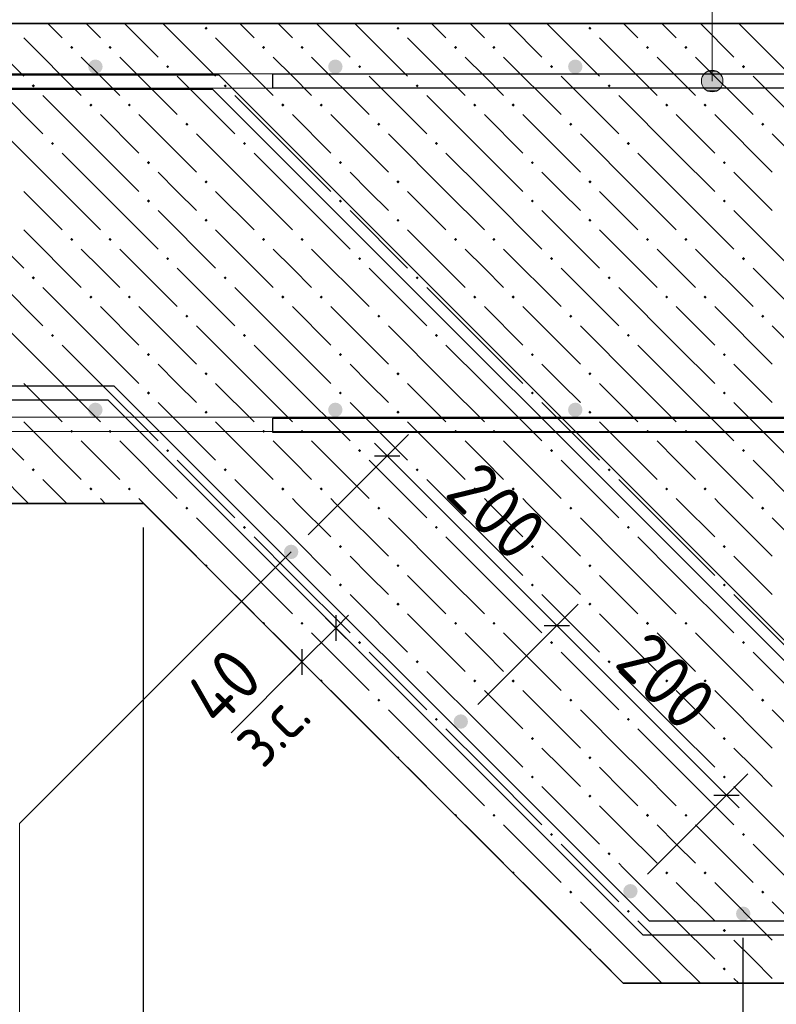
# Model space of a CAD drawing. Header units: millimetres. Extents: x 0 to 42000, y 0 to 29700.
# Tile 18 of 29: x 7949 to 11103, y 21813 to 25916. Entities that reach past the tile are written whole.
import ezdxf

# ---------------------------------------------------------------- set-up
doc = ezdxf.new("R2010")
doc.units = ezdxf.units.MM
for name, color, linetype, lineweight in [('Standard', 7, 'Continuous', 25), ('ЖБ Лента фундамента под плитной частью', 7, 'Continuous', 35), ('ЖБ Плита Фундамента верхний уровень', 7, 'Continuous', 35), ('Обрамление Г-обр.', 52, 'Continuous', 25), ('Обрамление П-обр. равн.', 52, 'Continuous', 25), ('Позиционная метка номер позиции', 7, 'Continuous', 13), ('Фоновоя арматура Х1', 52, 'Continuous', 25)]:
    doc.layers.add(name, color=color, linetype=linetype, lineweight=lineweight)
doc.layers.add('Размерная выноска', color=7, linetype='Continuous')
doc.styles.add('ISOCPEUR', font='txt')

msp = doc.modelspace()

# ---------------------------------------------------------------- hatches: boundary and pattern name
at = {"layer": 'ЖБ Лента фундамента под плитной частью', "linetype": 'Continuous', "lineweight": 18, "transparency": 33554687}
for points in [[(8639.4, 23880.1), (8645.9, 23886.6), (8652.4, 23880.1), (8645.9, 23873.6)], [(9439.4, 23880.1), (9445.9, 23886.6), (9452.4, 23880.1), (9445.9, 23873.6)], [(10239.4, 23880.1), (10245.9, 23886.6), (10252.4, 23880.1), (10245.9, 23873.6)], [(11039.4, 23880.1), (11045.9, 23886.6), (11052.4, 23880.1), (11045.9, 23873.6)], [(8879.4, 23800.1), (8885.9, 23806.6), (8892.4, 23800.1), (8885.9, 23793.6)], [(9679.4, 23800.1), (9685.9, 23806.6), (9692.4, 23800.1), (9685.9, 23793.6)], [(10479.4, 23800.1), (10485.9, 23806.6), (10492.4, 23800.1), (10485.9, 23793.6)], [(9279.4, 23720.1), (9285.9, 23726.6), (9292.4, 23720.1), (9285.9, 23713.6)], [(10079.4, 23720.1), (10085.9, 23726.6), (10092.4, 23720.1), (10085.9, 23713.6)], [(10879.4, 23720.1), (10885.9, 23726.6), (10892.4, 23720.1), (10885.9, 23713.6)], [(8722, 23642.8), (8725.9, 23646.6), (8732.4, 23640.1), (8728.5, 23636.3)], [(9519.4, 23640.1), (9525.9, 23646.6), (9532.4, 23640.1), (9525.9, 23633.6)], [(10319.4, 23640.1), (10325.9, 23646.6), (10332.4, 23640.1), (10325.9, 23633.6)], [(9279.4, 23560.1), (9285.9, 23566.6), (9292.4, 23560.1), (9285.9, 23553.6)], [(10079.4, 23560.1), (10085.9, 23566.6), (10092.4, 23560.1), (10085.9, 23553.6)], [(10879.4, 23560.1), (10885.9, 23566.6), (10892.4, 23560.1), (10885.9, 23553.6)], [(9519.4, 23480.1), (9525.9, 23486.6), (9532.4, 23480.1), (9525.9, 23473.6)], [(10319.4, 23480.1), (10325.9, 23486.6), (10332.4, 23480.1), (10325.9, 23473.6)], [(8962, 23402.8), (8965.9, 23406.6), (8972.4, 23400.1), (8968.5, 23396.3)], [(9119.4, 23400.1), (9125.9, 23406.6), (9132.4, 23400.1), (9125.9, 23393.6)], [(9759.4, 23400.1), (9765.9, 23406.6), (9772.4, 23400.1), (9765.9, 23393.6)], [(9919.4, 23400.1), (9925.9, 23406.6), (9932.4, 23400.1), (9925.9, 23393.6)], [(10559.4, 23400.1), (10565.9, 23406.6), (10572.4, 23400.1), (10565.9, 23393.6)], [(10719.4, 23400.1), (10725.9, 23406.6), (10732.4, 23400.1), (10725.9, 23393.6)], [(9359.4, 23320.1), (9365.9, 23326.6), (9372.4, 23320.1), (9365.9, 23313.6)], [(10159.4, 23320.1), (10165.9, 23326.6), (10172.4, 23320.1), (10165.9, 23313.6)], [(10959.4, 23320.1), (10965.9, 23326.6), (10972.4, 23320.1), (10965.9, 23313.6)], [(9599.4, 23240.1), (9605.9, 23246.6), (9612.4, 23240.1), (9605.9, 23233.6)], [(10399.4, 23240.1), (10405.9, 23246.6), (10412.4, 23240.1), (10405.9, 23233.6)], [(9202, 23162.8), (9205.9, 23166.6), (9212.4, 23160.1), (9208.5, 23156.3)], [(9839.4, 23160.1), (9845.9, 23166.6), (9852.4, 23160.1), (9845.9, 23153.6)], [(9999.4, 23160.1), (10005.9, 23166.6), (10012.4, 23160.1), (10005.9, 23153.6)], [(10639.4, 23160.1), (10645.9, 23166.6), (10652.4, 23160.1), (10645.9, 23153.6)], [(10799.4, 23160.1), (10805.9, 23166.6), (10812.4, 23160.1), (10805.9, 23153.6)], [(9439.4, 23080.1), (9445.9, 23086.6), (9452.4, 23080.1), (9445.9, 23073.6)], [(10239.4, 23080.1), (10245.9, 23086.6), (10252.4, 23080.1), (10245.9, 23073.6)], [(11039.4, 23080.1), (11045.9, 23086.6), (11052.4, 23080.1), (11045.9, 23073.6)], [(9679.4, 23000.1), (9685.9, 23006.6), (9692.4, 23000.1), (9685.9, 22993.6)], [(10479.4, 23000.1), (10485.9, 23006.6), (10492.4, 23000.1), (10485.9, 22993.6)], [(10079.4, 22920.1), (10085.9, 22926.6), (10092.4, 22920.1), (10085.9, 22913.6)], [(10879.4, 22920.1), (10885.9, 22926.6), (10892.4, 22920.1), (10885.9, 22913.6)], [(9522, 22842.8), (9525.9, 22846.6), (9532.4, 22840.1), (9528.5, 22836.3)], [(10319.4, 22840.1), (10325.9, 22846.6), (10332.4, 22840.1), (10325.9, 22833.6)], [(10079.4, 22760.1), (10085.9, 22766.6), (10092.4, 22760.1), (10085.9, 22753.6)], [(10879.4, 22760.1), (10885.9, 22766.6), (10892.4, 22760.1), (10885.9, 22753.6)], [(10319.4, 22680.1), (10325.9, 22686.6), (10332.4, 22680.1), (10325.9, 22673.6)], [(9762, 22602.8), (9765.9, 22606.6), (9772.4, 22600.1), (9768.5, 22596.3)], [(9919.4, 22600.1), (9925.9, 22606.6), (9932.4, 22600.1), (9925.9, 22593.6)], [(10559.4, 22600.1), (10565.9, 22606.6), (10572.4, 22600.1), (10565.9, 22593.6)], [(10719.4, 22600.1), (10725.9, 22606.6), (10732.4, 22600.1), (10725.9, 22593.6)], [(10159.4, 22520.1), (10165.9, 22526.6), (10172.4, 22520.1), (10165.9, 22513.6)], [(10959.4, 22520.1), (10965.9, 22526.6), (10972.4, 22520.1), (10965.9, 22513.6)], [(10399.4, 22440.1), (10405.9, 22446.6), (10412.4, 22440.1), (10405.9, 22433.6)], [(10002, 22362.8), (10005.9, 22366.6), (10012.4, 22360.1), (10008.5, 22356.3)], [(10639.4, 22360.1), (10645.9, 22366.6), (10652.4, 22360.1), (10645.9, 22353.6)], [(10799.4, 22360.1), (10805.9, 22366.6), (10812.4, 22360.1), (10805.9, 22353.6)], [(10239.4, 22280.1), (10245.9, 22286.6), (10252.4, 22280.1), (10245.9, 22273.6)], [(11039.4, 22280.1), (11045.9, 22286.6), (11052.4, 22280.1), (11045.9, 22273.6)], [(10479.4, 22200.1), (10485.9, 22206.6), (10492.4, 22200.1), (10485.9, 22193.6)], [(10879.4, 22120.1), (10885.9, 22126.6), (10892.4, 22120.1), (10885.9, 22113.6)], [(10322, 22042.8), (10325.9, 22046.6), (10332.4, 22040.1), (10328.5, 22036.3)], [(10879.4, 21960.1), (10885.9, 21966.6), (10892.4, 21960.1), (10885.9, 21953.6)]]:
    msp.add_hatch(color=7, dxfattribs=at).paths.add_polyline_path(points, flags=16)
at = {"layer": 'ЖБ Плита Фундамента верхний уровень', "linetype": 'Continuous', "lineweight": 18, "transparency": 33554687}
for points in [[(8719.4, 25880.1), (8725.9, 25886.6), (8732.4, 25880.1), (8725.9, 25873.6)], [(9519.4, 25880.1), (9525.9, 25886.6), (9532.4, 25880.1), (9525.9, 25873.6)], [(10319.4, 25880.1), (10325.9, 25886.6), (10332.4, 25880.1), (10325.9, 25873.6)], [(8159.4, 25800.1), (8165.9, 25806.6), (8172.4, 25800.1), (8165.9, 25793.6)], [(8319.4, 25800.1), (8325.9, 25806.6), (8332.4, 25800.1), (8325.9, 25793.6)], [(8959.4, 25800.1), (8965.9, 25806.6), (8972.4, 25800.1), (8965.9, 25793.6)], [(9119.4, 25800.1), (9125.9, 25806.6), (9132.4, 25800.1), (9125.9, 25793.6)], [(9759.4, 25800.1), (9765.9, 25806.6), (9772.4, 25800.1), (9765.9, 25793.6)], [(9919.4, 25800.1), (9925.9, 25806.6), (9932.4, 25800.1), (9925.9, 25793.6)], [(10559.4, 25800.1), (10565.9, 25806.6), (10572.4, 25800.1), (10565.9, 25793.6)], [(10719.4, 25800.1), (10725.9, 25806.6), (10732.4, 25800.1), (10725.9, 25793.6)], [(8559.4, 25720.1), (8565.9, 25726.6), (8572.4, 25720.1), (8565.9, 25713.6)], [(9359.4, 25720.1), (9365.9, 25726.6), (9372.4, 25720.1), (9365.9, 25713.6)], [(10159.4, 25720.1), (10165.9, 25726.6), (10172.4, 25720.1), (10165.9, 25713.6)], [(10959.4, 25720.1), (10965.9, 25726.6), (10972.4, 25720.1), (10965.9, 25713.6)], [(7999.4, 25640.1), (8005.9, 25646.6), (8012.4, 25640.1), (8005.9, 25633.6)], [(8799.4, 25640.1), (8805.9, 25646.6), (8812.4, 25640.1), (8805.9, 25633.6)], [(9599.4, 25640.1), (9605.9, 25646.6), (9612.4, 25640.1), (9605.9, 25633.6)], [(10399.4, 25640.1), (10405.9, 25646.6), (10412.4, 25640.1), (10405.9, 25633.6)], [(8239.4, 25560.1), (8245.9, 25566.6), (8252.4, 25560.1), (8245.9, 25553.6)], [(8399.4, 25560.1), (8405.9, 25566.6), (8412.4, 25560.1), (8405.9, 25553.6)], [(9039.4, 25560.1), (9045.9, 25566.6), (9052.4, 25560.1), (9045.9, 25553.6)], [(9199.4, 25560.1), (9205.9, 25566.6), (9212.4, 25560.1), (9205.9, 25553.6)], [(9839.4, 25560.1), (9845.9, 25566.6), (9852.4, 25560.1), (9845.9, 25553.6)], [(9999.4, 25560.1), (10005.9, 25566.6), (10012.4, 25560.1), (10005.9, 25553.6)], [(10639.4, 25560.1), (10645.9, 25566.6), (10652.4, 25560.1), (10645.9, 25553.6)], [(10799.4, 25560.1), (10805.9, 25566.6), (10812.4, 25560.1), (10805.9, 25553.6)], [(8639.4, 25480.1), (8645.9, 25486.6), (8652.4, 25480.1), (8645.9, 25473.6)], [(9439.4, 25480.1), (9445.9, 25486.6), (9452.4, 25480.1), (9445.9, 25473.6)], [(10239.4, 25480.1), (10245.9, 25486.6), (10252.4, 25480.1), (10245.9, 25473.6)], [(11039.4, 25480.1), (11045.9, 25486.6), (11052.4, 25480.1), (11045.9, 25473.6)], [(8079.4, 25400.1), (8085.9, 25406.6), (8092.4, 25400.1), (8085.9, 25393.6)], [(8879.4, 25400.1), (8885.9, 25406.6), (8892.4, 25400.1), (8885.9, 25393.6)], [(9679.4, 25400.1), (9685.9, 25406.6), (9692.4, 25400.1), (9685.9, 25393.6)], [(10479.4, 25400.1), (10485.9, 25406.6), (10492.4, 25400.1), (10485.9, 25393.6)], [(8479.4, 25320.1), (8485.9, 25326.6), (8492.4, 25320.1), (8485.9, 25313.6)], [(9279.4, 25320.1), (9285.9, 25326.6), (9292.4, 25320.1), (9285.9, 25313.6)], [(10079.4, 25320.1), (10085.9, 25326.6), (10092.4, 25320.1), (10085.9, 25313.6)], [(10879.4, 25320.1), (10885.9, 25326.6), (10892.4, 25320.1), (10885.9, 25313.6)], [(8719.4, 25240.1), (8725.9, 25246.6), (8732.4, 25240.1), (8725.9, 25233.6)], [(9519.4, 25240.1), (9525.9, 25246.6), (9532.4, 25240.1), (9525.9, 25233.6)], [(10319.4, 25240.1), (10325.9, 25246.6), (10332.4, 25240.1), (10325.9, 25233.6)], [(8479.4, 25160.1), (8485.9, 25166.6), (8492.4, 25160.1), (8485.9, 25153.6)], [(9279.4, 25160.1), (9285.9, 25166.6), (9292.4, 25160.1), (9285.9, 25153.6)], [(10079.4, 25160.1), (10085.9, 25166.6), (10092.4, 25160.1), (10085.9, 25153.6)], [(10879.4, 25160.1), (10885.9, 25166.6), (10892.4, 25160.1), (10885.9, 25153.6)], [(8719.4, 25080.1), (8725.9, 25086.6), (8732.4, 25080.1), (8725.9, 25073.6)], [(9519.4, 25080.1), (9525.9, 25086.6), (9532.4, 25080.1), (9525.9, 25073.6)], [(10319.4, 25080.1), (10325.9, 25086.6), (10332.4, 25080.1), (10325.9, 25073.6)], [(8159.4, 25000.1), (8165.9, 25006.6), (8172.4, 25000.1), (8165.9, 24993.6)], [(8319.4, 25000.1), (8325.9, 25006.6), (8332.4, 25000.1), (8325.9, 24993.6)], [(8959.4, 25000.1), (8965.9, 25006.6), (8972.4, 25000.1), (8965.9, 24993.6)], [(9119.4, 25000.1), (9125.9, 25006.6), (9132.4, 25000.1), (9125.9, 24993.6)], [(9759.4, 25000.1), (9765.9, 25006.6), (9772.4, 25000.1), (9765.9, 24993.6)], [(9919.4, 25000.1), (9925.9, 25006.6), (9932.4, 25000.1), (9925.9, 24993.6)], [(10559.4, 25000.1), (10565.9, 25006.6), (10572.4, 25000.1), (10565.9, 24993.6)], [(10719.4, 25000.1), (10725.9, 25006.6), (10732.4, 25000.1), (10725.9, 24993.6)], [(8559.4, 24920.1), (8565.9, 24926.6), (8572.4, 24920.1), (8565.9, 24913.6)], [(9359.4, 24920.1), (9365.9, 24926.6), (9372.4, 24920.1), (9365.9, 24913.6)], [(10159.4, 24920.1), (10165.9, 24926.6), (10172.4, 24920.1), (10165.9, 24913.6)], [(10959.4, 24920.1), (10965.9, 24926.6), (10972.4, 24920.1), (10965.9, 24913.6)], [(7999.4, 24840.1), (8005.9, 24846.6), (8012.4, 24840.1), (8005.9, 24833.6)], [(8799.4, 24840.1), (8805.9, 24846.6), (8812.4, 24840.1), (8805.9, 24833.6)], [(9599.4, 24840.1), (9605.9, 24846.6), (9612.4, 24840.1), (9605.9, 24833.6)], [(10399.4, 24840.1), (10405.9, 24846.6), (10412.4, 24840.1), (10405.9, 24833.6)], [(8239.4, 24760.1), (8245.9, 24766.6), (8252.4, 24760.1), (8245.9, 24753.6)], [(8399.4, 24760.1), (8405.9, 24766.6), (8412.4, 24760.1), (8405.9, 24753.6)], [(9039.4, 24760.1), (9045.9, 24766.6), (9052.4, 24760.1), (9045.9, 24753.6)], [(9199.4, 24760.1), (9205.9, 24766.6), (9212.4, 24760.1), (9205.9, 24753.6)], [(9839.4, 24760.1), (9845.9, 24766.6), (9852.4, 24760.1), (9845.9, 24753.6)], [(9999.4, 24760.1), (10005.9, 24766.6), (10012.4, 24760.1), (10005.9, 24753.6)], [(10639.4, 24760.1), (10645.9, 24766.6), (10652.4, 24760.1), (10645.9, 24753.6)], [(10799.4, 24760.1), (10805.9, 24766.6), (10812.4, 24760.1), (10805.9, 24753.6)], [(8639.4, 24680.1), (8645.9, 24686.6), (8652.4, 24680.1), (8645.9, 24673.6)], [(9439.4, 24680.1), (9445.9, 24686.6), (9452.4, 24680.1), (9445.9, 24673.6)], [(10239.4, 24680.1), (10245.9, 24686.6), (10252.4, 24680.1), (10245.9, 24673.6)], [(11039.4, 24680.1), (11045.9, 24686.6), (11052.4, 24680.1), (11045.9, 24673.6)], [(8079.4, 24600.1), (8085.9, 24606.6), (8092.4, 24600.1), (8085.9, 24593.6)], [(8879.4, 24600.1), (8885.9, 24606.6), (8892.4, 24600.1), (8885.9, 24593.6)], [(9679.4, 24600.1), (9685.9, 24606.6), (9692.4, 24600.1), (9685.9, 24593.6)], [(10479.4, 24600.1), (10485.9, 24606.6), (10492.4, 24600.1), (10485.9, 24593.6)], [(8479.4, 24520.1), (8485.9, 24526.6), (8492.4, 24520.1), (8485.9, 24513.6)], [(9279.4, 24520.1), (9285.9, 24526.6), (9292.4, 24520.1), (9285.9, 24513.6)], [(10079.4, 24520.1), (10085.9, 24526.6), (10092.4, 24520.1), (10085.9, 24513.6)], [(10879.4, 24520.1), (10885.9, 24526.6), (10892.4, 24520.1), (10885.9, 24513.6)], [(8719.4, 24440.1), (8725.9, 24446.6), (8732.4, 24440.1), (8725.9, 24433.6)], [(9519.4, 24440.1), (9525.9, 24446.6), (9532.4, 24440.1), (9525.9, 24433.6)], [(10319.4, 24440.1), (10325.9, 24446.6), (10332.4, 24440.1), (10325.9, 24433.6)], [(8479.4, 24360.1), (8485.9, 24366.6), (8492.4, 24360.1), (8485.9, 24353.6)], [(9279.4, 24360.1), (9285.9, 24366.6), (9292.4, 24360.1), (9285.9, 24353.6)], [(10079.4, 24360.1), (10085.9, 24366.6), (10092.4, 24360.1), (10085.9, 24353.6)], [(10879.4, 24360.1), (10885.9, 24366.6), (10892.4, 24360.1), (10885.9, 24353.6)], [(8719.4, 24280.1), (8725.9, 24286.6), (8732.4, 24280.1), (8725.9, 24273.6)], [(9519.4, 24280.1), (9525.9, 24286.6), (9532.4, 24280.1), (9525.9, 24273.6)], [(10319.4, 24280.1), (10325.9, 24286.6), (10332.4, 24280.1), (10325.9, 24273.6)], [(8159.4, 24200.1), (8165.9, 24206.6), (8172.4, 24200.1), (8165.9, 24193.6)], [(8319.4, 24200.1), (8325.9, 24206.6), (8332.4, 24200.1), (8325.9, 24193.6)], [(8959.4, 24200.1), (8965.9, 24206.6), (8972.4, 24200.1), (8965.9, 24193.6)], [(9119.4, 24200.1), (9125.9, 24206.6), (9132.4, 24200.1), (9125.9, 24193.6)], [(9759.4, 24200.1), (9765.9, 24206.6), (9772.4, 24200.1), (9765.9, 24193.6)], [(9919.4, 24200.1), (9925.9, 24206.6), (9932.4, 24200.1), (9925.9, 24193.6)], [(10559.4, 24200.1), (10565.9, 24206.6), (10572.4, 24200.1), (10565.9, 24193.6)], [(10719.4, 24200.1), (10725.9, 24206.6), (10732.4, 24200.1), (10725.9, 24193.6)], [(8559.4, 24120.1), (8565.9, 24126.6), (8572.4, 24120.1), (8565.9, 24113.6)], [(9359.4, 24120.1), (9365.9, 24126.6), (9372.4, 24120.1), (9365.9, 24113.6)], [(10159.4, 24120.1), (10165.9, 24126.6), (10172.4, 24120.1), (10165.9, 24113.6)], [(10959.4, 24120.1), (10965.9, 24126.6), (10972.4, 24120.1), (10965.9, 24113.6)], [(7999.4, 24040.1), (8005.9, 24046.6), (8012.4, 24040.1), (8005.9, 24033.6)], [(8799.4, 24040.1), (8805.9, 24046.6), (8812.4, 24040.1), (8805.9, 24033.6)], [(9599.4, 24040.1), (9605.9, 24046.6), (9612.4, 24040.1), (9605.9, 24033.6)], [(10399.4, 24040.1), (10405.9, 24046.6), (10412.4, 24040.1), (10405.9, 24033.6)], [(8239.4, 23960.1), (8245.9, 23966.6), (8252.4, 23960.1), (8245.9, 23953.6)], [(8399.4, 23960.1), (8405.9, 23966.6), (8412.4, 23960.1), (8405.9, 23953.6)], [(9039.4, 23960.1), (9045.9, 23966.6), (9052.4, 23960.1), (9045.9, 23953.6)], [(9199.4, 23960.1), (9205.9, 23966.6), (9212.4, 23960.1), (9205.9, 23953.6)], [(9839.4, 23960.1), (9845.9, 23966.6), (9852.4, 23960.1), (9845.9, 23953.6)], [(9999.4, 23960.1), (10005.9, 23966.6), (10012.4, 23960.1), (10005.9, 23953.6)], [(10639.4, 23960.1), (10645.9, 23966.6), (10652.4, 23960.1), (10645.9, 23953.6)], [(10799.4, 23960.1), (10805.9, 23966.6), (10812.4, 23960.1), (10805.9, 23953.6)]]:
    msp.add_hatch(color=7, dxfattribs=at).paths.add_polyline_path(points, flags=16)
at = {"layer": 'Обрамление Г-обр.', "linetype": 'Continuous', "lineweight": 25, "transparency": 33554687}
for points in [[(9110.4, 23698), (9108.1, 23709.5), (9101.6, 23719.2), (9091.9, 23725.7), (9080.4, 23728), (9068.9, 23725.7), (9059.2, 23719.2), (9052.7, 23709.5), (9050.4, 23698), (9052.7, 23686.5), (9059.2, 23676.8), (9068.9, 23670.3), (9080.4, 23668), (9091.9, 23670.3), (9101.6, 23676.8), (9108.1, 23686.5)], [(9110.4, 23698), (9108.1, 23709.5), (9101.6, 23719.2), (9091.9, 23725.7), (9080.4, 23728), (9068.9, 23725.7), (9059.2, 23719.2), (9052.7, 23709.5), (9050.4, 23698), (9052.7, 23686.5), (9059.2, 23676.8), (9068.9, 23670.3), (9080.4, 23668), (9091.9, 23670.3), (9101.6, 23676.8), (9108.1, 23686.5)], [(9817.5, 22990.9), (9815.2, 23002.4), (9808.7, 23012.1), (9799, 23018.6), (9787.5, 23020.9), (9776, 23018.6), (9766.3, 23012.1), (9759.8, 23002.4), (9757.5, 22990.9), (9759.8, 22979.4), (9766.3, 22969.7), (9776, 22963.2), (9787.5, 22960.9), (9799, 22963.2), (9808.7, 22969.7), (9815.2, 22979.4)], [(9817.5, 22990.9), (9815.2, 23002.4), (9808.7, 23012.1), (9799, 23018.6), (9787.5, 23020.9), (9776, 23018.6), (9766.3, 23012.1), (9759.8, 23002.4), (9757.5, 22990.9), (9759.8, 22979.4), (9766.3, 22969.7), (9776, 22963.2), (9787.5, 22960.9), (9799, 22963.2), (9808.7, 22969.7), (9815.2, 22979.4)], [(10524.6, 22283.8), (10522.3, 22295.3), (10515.8, 22305), (10506.1, 22311.5), (10494.6, 22313.8), (10483.1, 22311.5), (10473.4, 22305), (10466.9, 22295.3), (10464.6, 22283.8), (10466.9, 22272.3), (10473.4, 22262.6), (10483.1, 22256.1), (10494.6, 22253.8), (10506.1, 22256.1), (10515.8, 22262.6), (10522.3, 22272.3)], [(10524.6, 22283.8), (10522.3, 22295.3), (10515.8, 22305), (10506.1, 22311.5), (10494.6, 22313.8), (10483.1, 22311.5), (10473.4, 22305), (10466.9, 22295.3), (10464.6, 22283.8), (10466.9, 22272.3), (10473.4, 22262.6), (10483.1, 22256.1), (10494.6, 22253.8), (10506.1, 22256.1), (10515.8, 22262.6), (10522.3, 22272.3)], [(10994.8, 22190), (10992.5, 22201.5), (10986, 22211.2), (10976.3, 22217.7), (10964.8, 22220), (10953.3, 22217.7), (10943.6, 22211.2), (10937.1, 22201.5), (10934.8, 22190), (10937.1, 22178.5), (10943.6, 22168.8), (10953.3, 22162.3), (10964.8, 22160), (10976.3, 22162.3), (10986, 22168.8), (10992.5, 22178.5)]]:
    msp.add_hatch(color=7, dxfattribs=at).paths.add_polyline_path(points)
at = {"layer": 'Позиционная метка номер позиции', "linetype": 'Continuous', "lineweight": 13, "transparency": 33554687}
for points in [[(10796.6, 25682.5), (10874, 25682.5), (10857.8, 25698.7)], [(10796.6, 25682.5), (10857.8, 25698.7), (10812.8, 25698.7)], [(10812.8, 25698.7), (10857.8, 25698.7), (10835.3, 25705)], [(10790.3, 25660), (10880.3, 25660), (10874, 25682.5)], [(10790.3, 25660), (10874, 25682.5), (10796.6, 25682.5)], [(10796.6, 25637.5), (10880.3, 25660), (10790.3, 25660)], [(10796.6, 25637.5), (10874, 25637.5), (10880.3, 25660)], [(10812.8, 25621.3), (10874, 25637.5), (10796.6, 25637.5)], [(10812.8, 25621.3), (10857.8, 25621.3), (10874, 25637.5)], [(10857.8, 25621.3), (10812.8, 25621.3), (10835.3, 25615)]]:
    msp.add_hatch(color=7, dxfattribs=at).paths.add_polyline_path(points)
at = {"layer": 'Фоновоя арматура Х1', "linetype": 'Continuous', "lineweight": 18, "transparency": 33554687}
for points in [[(8294.8, 25720), (8292.5, 25731.5), (8286, 25741.2), (8276.3, 25747.7), (8264.8, 25750), (8253.3, 25747.7), (8243.6, 25741.2), (8237.1, 25731.5), (8234.8, 25720), (8237.1, 25708.5), (8243.6, 25698.8), (8253.3, 25692.3), (8264.8, 25690), (8276.3, 25692.3), (8286, 25698.8), (8292.5, 25708.5)], [(9294.8, 25720), (9292.5, 25731.5), (9286, 25741.2), (9276.3, 25747.7), (9264.8, 25750), (9253.3, 25747.7), (9243.6, 25741.2), (9237.1, 25731.5), (9234.8, 25720), (9237.1, 25708.5), (9243.6, 25698.8), (9253.3, 25692.3), (9264.8, 25690), (9276.3, 25692.3), (9286, 25698.8), (9292.5, 25708.5)], [(10294.8, 25720), (10292.5, 25731.5), (10286, 25741.2), (10276.3, 25747.7), (10264.8, 25750), (10253.3, 25747.7), (10243.6, 25741.2), (10237.1, 25731.5), (10234.8, 25720), (10237.1, 25708.5), (10243.6, 25698.8), (10253.3, 25692.3), (10264.8, 25690), (10276.3, 25692.3), (10286, 25698.8), (10292.5, 25708.5)], [(8294.8, 24290), (8292.5, 24301.5), (8286, 24311.2), (8276.3, 24317.7), (8264.8, 24320), (8253.3, 24317.7), (8243.6, 24311.2), (8237.1, 24301.5), (8234.8, 24290), (8237.1, 24278.5), (8243.6, 24268.8), (8253.3, 24262.3), (8264.8, 24260), (8276.3, 24262.3), (8286, 24268.8), (8292.5, 24278.5)], [(9294.8, 24290), (9292.5, 24301.5), (9286, 24311.2), (9276.3, 24317.7), (9264.8, 24320), (9253.3, 24317.7), (9243.6, 24311.2), (9237.1, 24301.5), (9234.8, 24290), (9237.1, 24278.5), (9243.6, 24268.8), (9253.3, 24262.3), (9264.8, 24260), (9276.3, 24262.3), (9286, 24268.8), (9292.5, 24278.5)], [(10294.8, 24290), (10292.5, 24301.5), (10286, 24311.2), (10276.3, 24317.7), (10264.8, 24320), (10253.3, 24317.7), (10243.6, 24311.2), (10237.1, 24301.5), (10234.8, 24290), (10237.1, 24278.5), (10243.6, 24268.8), (10253.3, 24262.3), (10264.8, 24260), (10276.3, 24262.3), (10286, 24268.8), (10292.5, 24278.5)]]:
    msp.add_hatch(color=7, dxfattribs=at).paths.add_polyline_path(points)

# ---------------------------------------------------------------- linework, layer by layer
at = {"layer": 'Standard', "color": 251, "linetype": 'Continuous', "lineweight": -3, "true_color": 0x656565, "transparency": 33554687}
for p, q in [((9480.8, 24098.4), (9569.2, 24186.8)), ((9480.8, 24098.4), (9151.1, 23768.7)), ((9480.8, 24098.4), (9392.4, 24010)), ((8464.8, 20666.9), (8464.8, 23800)), ((10187.9, 23391.3), (10276.3, 23479.7)), ((9267.1, 23380.6), (9178.7, 23469)), ((10187.9, 23391.3), (9858.2, 23061.6)), ((10187.9, 23391.3), (10099.5, 23302.9)), ((9267.1, 23380.6), (9355.5, 23292.2)), ((9125.7, 23239.2), (9037.3, 23327.6)), ((9125.7, 23239.2), (9214.1, 23150.8)), ((10895, 22684.2), (10983.4, 22772.6)), ((10895, 22684.2), (10565.3, 22354.5)), ((10895, 22684.2), (10806.6, 22595.8))]:
    msp.add_line(p, q, dxfattribs=at)
at = {"layer": 'Standard', "color": 7, "linetype": 'Continuous', "lineweight": -3, "transparency": 33554687}
for p, q in [((9480.8, 24098.4), (9427.8, 24151.5)), ((9480.8, 24098.4), (10187.9, 23391.3)), ((9267.1, 23380.6), (9320.1, 23433.6)), ((10187.9, 23391.3), (10895, 22684.2)), ((9267.1, 23380.6), (9125.7, 23239.2)), ((9125.7, 23239.2), (9072.6, 23186.1)), ((10895, 22684.2), (10948, 22631.2))]:
    msp.add_line(p, q, dxfattribs=at)
at = {"layer": 'Standard', "color": 7, "linetype": 'Continuous', "lineweight": 25, "transparency": 33554687}
for p, q in [((9427.8, 24098.4), (9533.8, 24098.4)), ((9267.1, 23433.6), (9267.1, 23327.6)), ((10134.9, 23391.3), (10240.9, 23391.3)), ((9125.7, 23292.2), (9125.7, 23186.1)), ((10842, 22684.2), (10948, 22684.2))]:
    msp.add_line(p, q, dxfattribs=at)
at = {"layer": 'Standard', "color": 251, "linetype": 'Continuous', "lineweight": -3, "true_color": 0x656565, "transparency": 33554687}
msp.add_lwpolyline([(10964.8, 21066.9), (10964.8, 21083.9), (10964.8, 21083.9), (10964.8, 21084.9), (10964.8, 21084.9), (10964.8, 21361.4), (10964.8, 21361.4), (10964.8, 22090)], dxfattribs=at)
at = {"layer": 'ЖБ Лента фундамента под плитной частью', "color": 7, "linetype": 'Continuous', "lineweight": 35, "transparency": 33554687}
for p, q in [((8464.8, 23900), (10464.8, 21900)), ((10464.8, 21900), (17464.8, 21900))]:
    msp.add_line(p, q, dxfattribs=at)
at = {"layer": 'ЖБ Лента фундамента под плитной частью', "color": 254, "linetype": 'Continuous', "lineweight": 18, "transparency": 33554687}
for p, q in [((8466, 23900), (8685.9, 23680.1)), ((8786, 23900), (8845.9, 23840.1)), ((9085.9, 23760.1), (8946, 23900)), ((9106, 23900), (9245.9, 23760.1)), ((9266, 23900), (9485.9, 23680.1)), ((9586, 23900), (9645.9, 23840.1)), ((9885.9, 23760.1), (9746, 23900)), ((9906, 23900), (10045.9, 23760.1)), ((10066, 23900), (10285.9, 23680.1)), ((10386, 23900), (10445.9, 23840.1)), ((10685.9, 23760.1), (10546, 23900)), ((10706, 23900), (10845.9, 23760.1)), ((10866, 23900), (11085.9, 23680.1)), ((8925.9, 23600.1), (8685.9, 23840.1)), ((9725.9, 23600.1), (9485.9, 23840.1)), ((10464.8, 23661.2), (10285.9, 23840.1)), ((11325.9, 23600.1), (11085.9, 23840.1)), ((8925.9, 23760.1), (9085.9, 23600.1)), ((9085.9, 23760.1), (9245.9, 23600.1)), ((9725.9, 23760.1), (9885.9, 23600.1)), ((9885.9, 23760.1), (10045.9, 23600.1)), ((10525.9, 23760.1), (10685.9, 23600.1)), ((10685.9, 23760.1), (10845.9, 23600.1)), ((9405.9, 23600.1), (9325.9, 23680.1)), ((10205.9, 23600.1), (10125.9, 23680.1)), ((11005.9, 23600.1), (10925.9, 23680.1)), ((10525.9, 23600.1), (10464.8, 23661.2)), ((8765.9, 23600.1), (8925.9, 23440.1)), ((8925.9, 23600.1), (9085.9, 23440.1)), ((9085.9, 23600.1), (9325.9, 23360.1)), ((9485.9, 23520.1), (9405.9, 23600.1)), ((9565.9, 23600.1), (9725.9, 23440.1)), ((9725.9, 23600.1), (9885.9, 23440.1)), ((9885.9, 23600.1), (10125.9, 23360.1)), ((10285.9, 23520.1), (10205.9, 23600.1)), ((10365.9, 23600.1), (10464.8, 23501.2)), ((10525.9, 23600.1), (10685.9, 23440.1)), ((10685.9, 23600.1), (10925.9, 23360.1)), ((11085.9, 23520.1), (11005.9, 23600.1)), ((9325.9, 23520.1), (9565.9, 23280.1)), ((10125.9, 23520.1), (10365.9, 23280.1)), ((10925.9, 23520.1), (11165.9, 23280.1)), ((10464.8, 23501.2), (10525.9, 23440.1)), ((9565.9, 23440.1), (9805.9, 23200.1)), ((10365.9, 23440.1), (10464.8, 23341.2)), ((9085.9, 23280.1), (9005.9, 23360.1)), ((9165.9, 23360.1), (9405.9, 23120.1)), ((9885.9, 23280.1), (9805.9, 23360.1)), ((9965.9, 23360.1), (10205.9, 23120.1)), ((10685.9, 23280.1), (10605.9, 23360.1)), ((10765.9, 23360.1), (11005.9, 23120.1)), ((10464.8, 23341.2), (10605.9, 23200.1)), ((9165.9, 23200.1), (9085.9, 23280.1)), ((9405.9, 23280.1), (9645.9, 23040.1)), ((9965.9, 23200.1), (9885.9, 23280.1)), ((10205.9, 23280.1), (10445.9, 23040.1)), ((10765.9, 23200.1), (10685.9, 23280.1)), ((11005.9, 23280.1), (11245.9, 23040.1)), ((9885.9, 22960.1), (9645.9, 23200.1)), ((10464.8, 23181.2), (10445.9, 23200.1)), ((10685.9, 22960.1), (10464.8, 23181.2)), ((9245.9, 23120.1), (9485.9, 22880.1)), ((9885.9, 23120.1), (10045.9, 22960.1)), ((10045.9, 23120.1), (10285.9, 22880.1)), ((10685.9, 23120.1), (10845.9, 22960.1)), ((10845.9, 23120.1), (11085.9, 22880.1)), ((9725.9, 22800.1), (9485.9, 23040.1)), ((10464.8, 22861.2), (10285.9, 23040.1)), ((11325.9, 22800.1), (11085.9, 23040.1)), ((9725.9, 22960.1), (9885.9, 22800.1)), ((9885.9, 22960.1), (10045.9, 22800.1)), ((10525.9, 22960.1), (10685.9, 22800.1)), ((10685.9, 22960.1), (10845.9, 22800.1)), ((10205.9, 22800.1), (10125.9, 22880.1)), ((10525.9, 22800.1), (10464.8, 22861.2)), ((11005.9, 22800.1), (10925.9, 22880.1)), ((9565.9, 22800.1), (9725.9, 22640.1)), ((9725.9, 22800.1), (9885.9, 22640.1)), ((9885.9, 22800.1), (10125.9, 22560.1)), ((10285.9, 22720.1), (10205.9, 22800.1)), ((10365.9, 22800.1), (10464.8, 22701.2)), ((10525.9, 22800.1), (10685.9, 22640.1)), ((10685.9, 22800.1), (10925.9, 22560.1)), ((11085.9, 22720.1), (11005.9, 22800.1)), ((10125.9, 22720.1), (10365.9, 22480.1)), ((10464.8, 22701.2), (10525.9, 22640.1)), ((10925.9, 22720.1), (11165.9, 22480.1)), ((10365.9, 22640.1), (10464.8, 22541.2)), ((9885.9, 22480.1), (9805.9, 22560.1)), ((9965.9, 22560.1), (10205.9, 22320.1)), ((10464.8, 22541.2), (10605.9, 22400.1)), ((10685.9, 22480.1), (10605.9, 22560.1)), ((10765.9, 22560.1), (11005.9, 22320.1)), ((9965.9, 22400.1), (9885.9, 22480.1)), ((10205.9, 22480.1), (10445.9, 22240.1)), ((10765.9, 22400.1), (10685.9, 22480.1)), ((11005.9, 22480.1), (11245.9, 22240.1)), ((10464.8, 22381.2), (10445.9, 22400.1)), ((10685.9, 22160.1), (10464.8, 22381.2)), ((10045.9, 22320.1), (10285.9, 22080.1)), ((10685.9, 22320.1), (10845.9, 22160.1)), ((10845.9, 22320.1), (11085.9, 22080.1)), ((10464.8, 22061.2), (10285.9, 22240.1)), ((11325.9, 22000.1), (11085.9, 22240.1)), ((10525.9, 22160.1), (10685.9, 22000.1)), ((10685.9, 22160.1), (10845.9, 22000.1)), ((11005.9, 22000.1), (10925.9, 22080.1)), ((10525.9, 22000.1), (10464.8, 22061.2)), ((10365.9, 22000.1), (10464.8, 21901.2)), ((10525.9, 22000.1), (10626, 21900)), ((10685.9, 22000.1), (10786, 21900)), ((11085.9, 21920.1), (11005.9, 22000.1)), ((10925.9, 21920.1), (10946, 21900)), ((10464.8, 21901.2), (10466, 21900))]:
    msp.add_line(p, q, dxfattribs=at)
at = {"layer": 'ЖБ Плита Фундамента верхний уровень', "color": 7, "linetype": 'Continuous', "lineweight": 35, "transparency": 33554687}
for p, q in [((12214.8, 25900), (4066.8, 25900)), ((4066.8, 23900), (8464.8, 23900))]:
    msp.add_line(p, q, dxfattribs=at)
at = {"layer": 'ЖБ Плита Фундамента верхний уровень', "color": 254, "linetype": 'Continuous', "lineweight": 18, "transparency": 33554687}
for p, q in [((7746, 25900), (7965.9, 25680.1)), ((8066, 25900), (8125.9, 25840.1)), ((8226, 25900), (8285.9, 25840.1)), ((8386, 25900), (8525.9, 25760.1)), ((8546, 25900), (8765.9, 25680.1)), ((8866, 25900), (8925.9, 25840.1)), ((9026, 25900), (9085.9, 25840.1)), ((9186, 25900), (9325.9, 25760.1)), ((9346, 25900), (9565.9, 25680.1)), ((9666, 25900), (9725.9, 25840.1)), ((9826, 25900), (9885.9, 25840.1)), ((9986, 25900), (10125.9, 25760.1)), ((10146, 25900), (10365.9, 25680.1)), ((10466, 25900), (10525.9, 25840.1)), ((10626, 25900), (10685.9, 25840.1)), ((10786, 25900), (10925.9, 25760.1)), ((10946, 25900), (11165.9, 25680.1)), ((7965.9, 25840.1), (8205.9, 25600.1)), ((8765.9, 25840.1), (9005.9, 25600.1)), ((9565.9, 25840.1), (9805.9, 25600.1)), ((10365.9, 25840.1), (10605.9, 25600.1)), ((8285.9, 25680.1), (8205.9, 25760.1)), ((8365.9, 25760.1), (8605.9, 25520.1)), ((9085.9, 25680.1), (9005.9, 25760.1)), ((9165.9, 25760.1), (9405.9, 25520.1)), ((9885.9, 25680.1), (9805.9, 25760.1)), ((9965.9, 25760.1), (10205.9, 25520.1)), ((10685.9, 25680.1), (10605.9, 25760.1)), ((10765.9, 25760.1), (11005.9, 25520.1)), ((7805.9, 25680.1), (8045.9, 25440.1)), ((8365.9, 25600.1), (8285.9, 25680.1)), ((8605.9, 25680.1), (8845.9, 25440.1)), ((9165.9, 25600.1), (9085.9, 25680.1)), ((9405.9, 25680.1), (9645.9, 25440.1)), ((9965.9, 25600.1), (9885.9, 25680.1)), ((10205.9, 25680.1), (10445.9, 25440.1)), ((10765.9, 25600.1), (10685.9, 25680.1)), ((11005.9, 25680.1), (11245.9, 25440.1)), ((8285.9, 25360.1), (8045.9, 25600.1)), ((9085.9, 25360.1), (8845.9, 25600.1)), ((9885.9, 25360.1), (9645.9, 25600.1)), ((10685.9, 25360.1), (10445.9, 25600.1)), ((8285.9, 25520.1), (8445.9, 25360.1)), ((8445.9, 25520.1), (8685.9, 25280.1)), ((9085.9, 25520.1), (9245.9, 25360.1)), ((9245.9, 25520.1), (9485.9, 25280.1)), ((9885.9, 25520.1), (10045.9, 25360.1)), ((10045.9, 25520.1), (10285.9, 25280.1)), ((10685.9, 25520.1), (10845.9, 25360.1)), ((10845.9, 25520.1), (11085.9, 25280.1)), ((8125.9, 25200.1), (7885.9, 25440.1)), ((8925.9, 25200.1), (8685.9, 25440.1)), ((9725.9, 25200.1), (9485.9, 25440.1)), ((10525.9, 25200.1), (10285.9, 25440.1)), ((11325.9, 25200.1), (11085.9, 25440.1)), ((8125.9, 25360.1), (8285.9, 25200.1)), ((8285.9, 25360.1), (8445.9, 25200.1)), ((8925.9, 25360.1), (9085.9, 25200.1)), ((9085.9, 25360.1), (9245.9, 25200.1)), ((9725.9, 25360.1), (9885.9, 25200.1)), ((9885.9, 25360.1), (10045.9, 25200.1)), ((10525.9, 25360.1), (10685.9, 25200.1)), ((10685.9, 25360.1), (10845.9, 25200.1)), ((8605.9, 25200.1), (8525.9, 25280.1)), ((9405.9, 25200.1), (9325.9, 25280.1)), ((10205.9, 25200.1), (10125.9, 25280.1)), ((11005.9, 25200.1), (10925.9, 25280.1)), ((7965.9, 25200.1), (8125.9, 25040.1)), ((8125.9, 25200.1), (8285.9, 25040.1)), ((8285.9, 25200.1), (8525.9, 24960.1)), ((8685.9, 25120.1), (8605.9, 25200.1)), ((8765.9, 25200.1), (8925.9, 25040.1)), ((8925.9, 25200.1), (9085.9, 25040.1)), ((9085.9, 25200.1), (9325.9, 24960.1)), ((9485.9, 25120.1), (9405.9, 25200.1)), ((9565.9, 25200.1), (9725.9, 25040.1)), ((9725.9, 25200.1), (9885.9, 25040.1)), ((9885.9, 25200.1), (10125.9, 24960.1)), ((10285.9, 25120.1), (10205.9, 25200.1)), ((10365.9, 25200.1), (10525.9, 25040.1)), ((10525.9, 25200.1), (10685.9, 25040.1)), ((10685.9, 25200.1), (10925.9, 24960.1)), ((11085.9, 25120.1), (11005.9, 25200.1)), ((7725.9, 25120.1), (7965.9, 24880.1)), ((8525.9, 25120.1), (8765.9, 24880.1)), ((9325.9, 25120.1), (9565.9, 24880.1)), ((10125.9, 25120.1), (10365.9, 24880.1)), ((10925.9, 25120.1), (11165.9, 24880.1)), ((7965.9, 25040.1), (8205.9, 24800.1)), ((8765.9, 25040.1), (9005.9, 24800.1)), ((9565.9, 25040.1), (9805.9, 24800.1)), ((10365.9, 25040.1), (10605.9, 24800.1)), ((8285.9, 24880.1), (8205.9, 24960.1)), ((8365.9, 24960.1), (8605.9, 24720.1)), ((9085.9, 24880.1), (9005.9, 24960.1)), ((9165.9, 24960.1), (9405.9, 24720.1)), ((9885.9, 24880.1), (9805.9, 24960.1)), ((9965.9, 24960.1), (10205.9, 24720.1)), ((10685.9, 24880.1), (10605.9, 24960.1)), ((10765.9, 24960.1), (11005.9, 24720.1)), ((7805.9, 24880.1), (8045.9, 24640.1)), ((8365.9, 24800.1), (8285.9, 24880.1)), ((8605.9, 24880.1), (8845.9, 24640.1)), ((9165.9, 24800.1), (9085.9, 24880.1)), ((9405.9, 24880.1), (9645.9, 24640.1)), ((9965.9, 24800.1), (9885.9, 24880.1)), ((10205.9, 24880.1), (10445.9, 24640.1)), ((10765.9, 24800.1), (10685.9, 24880.1)), ((11005.9, 24880.1), (11245.9, 24640.1)), ((8285.9, 24560.1), (8045.9, 24800.1)), ((9085.9, 24560.1), (8845.9, 24800.1)), ((9885.9, 24560.1), (9645.9, 24800.1)), ((10685.9, 24560.1), (10445.9, 24800.1)), ((8285.9, 24720.1), (8445.9, 24560.1)), ((8445.9, 24720.1), (8685.9, 24480.1)), ((9085.9, 24720.1), (9245.9, 24560.1)), ((9245.9, 24720.1), (9485.9, 24480.1)), ((9885.9, 24720.1), (10045.9, 24560.1)), ((10045.9, 24720.1), (10285.9, 24480.1)), ((10685.9, 24720.1), (10845.9, 24560.1)), ((10845.9, 24720.1), (11085.9, 24480.1)), ((8125.9, 24400.1), (7885.9, 24640.1)), ((8925.9, 24400.1), (8685.9, 24640.1)), ((9725.9, 24400.1), (9485.9, 24640.1)), ((10525.9, 24400.1), (10285.9, 24640.1)), ((11325.9, 24400.1), (11085.9, 24640.1)), ((8125.9, 24560.1), (8285.9, 24400.1)), ((8285.9, 24560.1), (8445.9, 24400.1)), ((8925.9, 24560.1), (9085.9, 24400.1)), ((9085.9, 24560.1), (9245.9, 24400.1)), ((9725.9, 24560.1), (9885.9, 24400.1)), ((9885.9, 24560.1), (10045.9, 24400.1)), ((10525.9, 24560.1), (10685.9, 24400.1)), ((10685.9, 24560.1), (10845.9, 24400.1)), ((8605.9, 24400.1), (8525.9, 24480.1)), ((9405.9, 24400.1), (9325.9, 24480.1)), ((10205.9, 24400.1), (10125.9, 24480.1)), ((11005.9, 24400.1), (10925.9, 24480.1)), ((7965.9, 24400.1), (8125.9, 24240.1)), ((8125.9, 24400.1), (8285.9, 24240.1)), ((8285.9, 24400.1), (8525.9, 24160.1)), ((8685.9, 24320.1), (8605.9, 24400.1)), ((8765.9, 24400.1), (8925.9, 24240.1)), ((8925.9, 24400.1), (9085.9, 24240.1)), ((9085.9, 24400.1), (9325.9, 24160.1)), ((9485.9, 24320.1), (9405.9, 24400.1)), ((9565.9, 24400.1), (9725.9, 24240.1)), ((9725.9, 24400.1), (9885.9, 24240.1)), ((9885.9, 24400.1), (10125.9, 24160.1)), ((10285.9, 24320.1), (10205.9, 24400.1)), ((10365.9, 24400.1), (10525.9, 24240.1)), ((10525.9, 24400.1), (10685.9, 24240.1)), ((10685.9, 24400.1), (10925.9, 24160.1)), ((11085.9, 24320.1), (11005.9, 24400.1)), ((7725.9, 24320.1), (7965.9, 24080.1)), ((8525.9, 24320.1), (8765.9, 24080.1)), ((9325.9, 24320.1), (9565.9, 24080.1)), ((10125.9, 24320.1), (10365.9, 24080.1)), ((10925.9, 24320.1), (11165.9, 24080.1)), ((7965.9, 24240.1), (8205.9, 24000.1)), ((8765.9, 24240.1), (9005.9, 24000.1)), ((9565.9, 24240.1), (9805.9, 24000.1)), ((10365.9, 24240.1), (10605.9, 24000.1)), ((8285.9, 24080.1), (8205.9, 24160.1)), ((8365.9, 24160.1), (8605.9, 23920.1)), ((9085.9, 24080.1), (9005.9, 24160.1)), ((9165.9, 24160.1), (9405.9, 23920.1)), ((9885.9, 24080.1), (9805.9, 24160.1)), ((9965.9, 24160.1), (10205.9, 23920.1)), ((10685.9, 24080.1), (10605.9, 24160.1)), ((10765.9, 24160.1), (11005.9, 23920.1)), ((7805.9, 24080.1), (7986, 23900)), ((8365.9, 24000.1), (8285.9, 24080.1)), ((8605.9, 24080.1), (8786, 23900)), ((9165.9, 24000.1), (9085.9, 24080.1)), ((9405.9, 24080.1), (9586, 23900)), ((9965.9, 24000.1), (9885.9, 24080.1)), ((10205.9, 24080.1), (10386, 23900)), ((10765.9, 24000.1), (10685.9, 24080.1)), ((11005.9, 24080.1), (11186, 23900)), ((8146, 23900), (8045.9, 24000.1)), ((8946, 23900), (8845.9, 24000.1)), ((9746, 23900), (9645.9, 24000.1)), ((10546, 23900), (10445.9, 24000.1)), ((8285.9, 23920.1), (8306, 23900)), ((8445.9, 23920.1), (8466, 23900)), ((9085.9, 23920.1), (9106, 23900)), ((9245.9, 23920.1), (9266, 23900)), ((9885.9, 23920.1), (9906, 23900)), ((10045.9, 23920.1), (10066, 23900)), ((10685.9, 23920.1), (10706, 23900)), ((10845.9, 23920.1), (10866, 23900))]:
    msp.add_line(p, q, dxfattribs=at)
at = {"layer": 'Обрамление Г-обр.', "color": 38, "linetype": 'Continuous', "lineweight": 25, "true_color": 0x5f1e0f, "transparency": 33554687}
for points in [[(9004.8, 25690), (12064.8, 25690), (12064.8, 23180), (15864.8, 23180), (15864.8, 25690), (18924.8, 25690), (18924.8, 25630), (15924.8, 25630), (15924.8, 23120), (12004.8, 23120), (12004.8, 25630), (9004.8, 25630), (9004.8, 25690)], [(9004.8, 25690), (12064.8, 25690), (12064.8, 23180), (15864.8, 23180), (15864.8, 25690), (18924.8, 25690), (18924.8, 25630), (15924.8, 25630), (15924.8, 23120), (12004.8, 23120), (12004.8, 25630), (9004.8, 25630), (9004.8, 25690)], [(5766.4, 25685.4), (8779.7, 25685.4), (11285.1, 23180), (16644.6, 23180), (19150, 25685.4), (22163.2, 25685.4), (22163.2, 25625.4), (19174.9, 25625.4), (16669.5, 23120), (11260.2, 23120), (8754.8, 25625.4), (5766.4, 25625.4), (5766.4, 25685.4)], [(5766.4, 25685.4), (8779.7, 25685.4), (11285.1, 23180), (16644.6, 23180), (19150, 25685.4), (22163.2, 25685.4), (22163.2, 25625.4), (19174.9, 25625.4), (16669.5, 23120), (11260.2, 23120), (8754.8, 25625.4), (5766.4, 25625.4), (5766.4, 25685.4)], [(5328.9, 24390.4), (8342.2, 24390.4), (10572.5, 22160), (17357.1, 22160), (19587.5, 24390.4), (22600.7, 24390.4), (22600.7, 24330.4), (19612.4, 24330.4), (17382, 22100), (10547.7, 22100), (8317.3, 24330.4), (5328.9, 24330.4), (5328.9, 24390.4)], [(5328.9, 24390.4), (8342.2, 24390.4), (10572.5, 22160), (17357.1, 22160), (19587.5, 24390.4), (22600.7, 24390.4), (22600.7, 24330.4), (19612.4, 24330.4), (17382, 22100), (10547.7, 22100), (8317.3, 24330.4), (5328.9, 24330.4), (5328.9, 24390.4)]]:
    msp.add_lwpolyline(points, dxfattribs=at)
at = {"layer": 'Обрамление П-обр. равн.', "color": 38, "linetype": 'Continuous', "lineweight": 25, "true_color": 0x5f1e0f, "transparency": 33554687}
msp.add_lwpolyline([(9004.8, 25690), (12064.8, 25690), (12064.8, 24195), (9004.8, 24195), (9004.8, 24255), (12004.8, 24255), (12004.8, 25630), (9004.8, 25630), (9004.8, 25690)], dxfattribs=at)
msp.add_lwpolyline([(9004.8, 25690), (12064.8, 25690), (12064.8, 24195), (9004.8, 24195), (9004.8, 24255), (12004.8, 24255), (12004.8, 25630), (9004.8, 25630), (9004.8, 25690)], dxfattribs=at)
at = {"layer": 'Позиционная метка номер позиции', "color": 7, "linetype": 'Continuous', "lineweight": 13, "transparency": 33554687}
for p, q in [((10835.3, 25705), (10835.3, 25705)), ((10790.3, 25660), (10790.3, 25660)), ((10880.3, 25660), (10880.3, 25660)), ((10835.3, 25615), (10835.3, 25615))]:
    msp.add_line(p, q, dxfattribs=at)
for points in [[(10835.3, 25660), (10835.3, 26800), (8620.3, 26800)], [(9080.4, 23698), (7949, 22566.6), (7949, 21629.6), (5484, 21629.6)]]:
    msp.add_lwpolyline(points, dxfattribs=at)
msp.add_circle((10835.3, 25660), 45, dxfattribs=at)
at = {"layer": 'Размерная выноска', "color": 7, "linetype": 'Continuous', "lineweight": -3, "transparency": 33554687}
msp.add_line((9125.7, 23239.2), (8830.6, 22944.1), dxfattribs=at)
at = {"layer": 'Фоновоя арматура Х1', "color": 251, "linetype": 'Continuous', "lineweight": 18, "true_color": 0x656565, "transparency": 33554687}
for points in [[(12064.8, 25630), (4036.8, 25630), (4036.8, 25690), (12064.8, 25690), (12064.8, 25630)], [(12064.8, 25630), (4036.8, 25630), (4036.8, 25690), (12064.8, 25690), (12064.8, 25630)], [(12064.8, 24200), (4036.8, 24200), (4036.8, 24260), (12064.8, 24260), (12064.8, 24200)], [(12064.8, 24200), (4036.8, 24200), (4036.8, 24260), (12064.8, 24260), (12064.8, 24200)]]:
    msp.add_lwpolyline(points, dxfattribs=at)

# ---------------------------------------------------------------- texts
at = {"layer": 'Standard', "color": 7, "linetype": 'Continuous', "lineweight": 25, "transparency": 33554687, "char_height": 220, "attachment_point": 7, "style": 'ISOCPEUR'}
for s, insert, width, rotation in [('\\W0.91;200', (9714.1, 23935.8), 561.99, 315), ('\\W0.91;200', (10421.2, 23228.7), 561.985, 315), ('\\W0.88;40', (8776.5, 22960.7), 426.793, 45)]:
    msp.add_mtext(s, dxfattribs=dict(at, insert=insert, width=width, rotation=rotation))
at = {"layer": 'Standard', "color": 7, "linetype": 'Continuous', "lineweight": 18, "transparency": 33554687, "insert": (8962.5, 22789.2), "char_height": 200, "width": 459.95, "attachment_point": 7, "rotation": 45, "style": 'ISOCPEUR'}
msp.add_mtext('\\W0.90;з.с.', dxfattribs=at)

doc.saveas('drawing.dxf')
